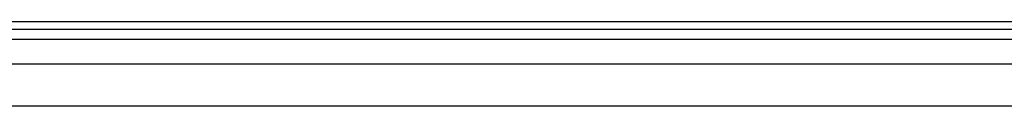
# Model space of a CAD drawing. Header units: inches. Extents: x 5 to 143, y 9 to 75.
# Tile 56 of 125: x 13.953 to 23.181, y 55.889 to 56.676. Entities that reach past the tile are written whole.
import ezdxf

# ---------------------------------------------------------------- set-up
doc = ezdxf.new("R2010")
doc.units = ezdxf.units.IN
doc.header["$MEASUREMENT"] = 0
doc.layers.add('Visible Edges(ANSI)', color=7, linetype='Continuous', lineweight=25)
doc.layers.add('Visible Tangent Edges(ANSI)', color=7, linetype='Continuous', lineweight=25)

msp = doc.modelspace()

# ---------------------------------------------------------------- linework, layer by layer
at = {"layer": 'Visible Edges(ANSI)'}
for p, q in [((34.4829, 56.6761), (4.8869, 56.6761)), ((4.8869, 56.6081), (34.4829, 56.6081)), ((5.6026, 56.2824), (33.7467, 56.2824)), ((33.7467, 55.8887), (5.6026, 55.8887))]:
    msp.add_line(p, q, dxfattribs=at)
at = {"layer": 'Visible Tangent Edges(ANSI)'}
msp.add_line((4.8869, 56.5151), (34.4829, 56.5151), dxfattribs=at)

doc.saveas('drawing.dxf')
